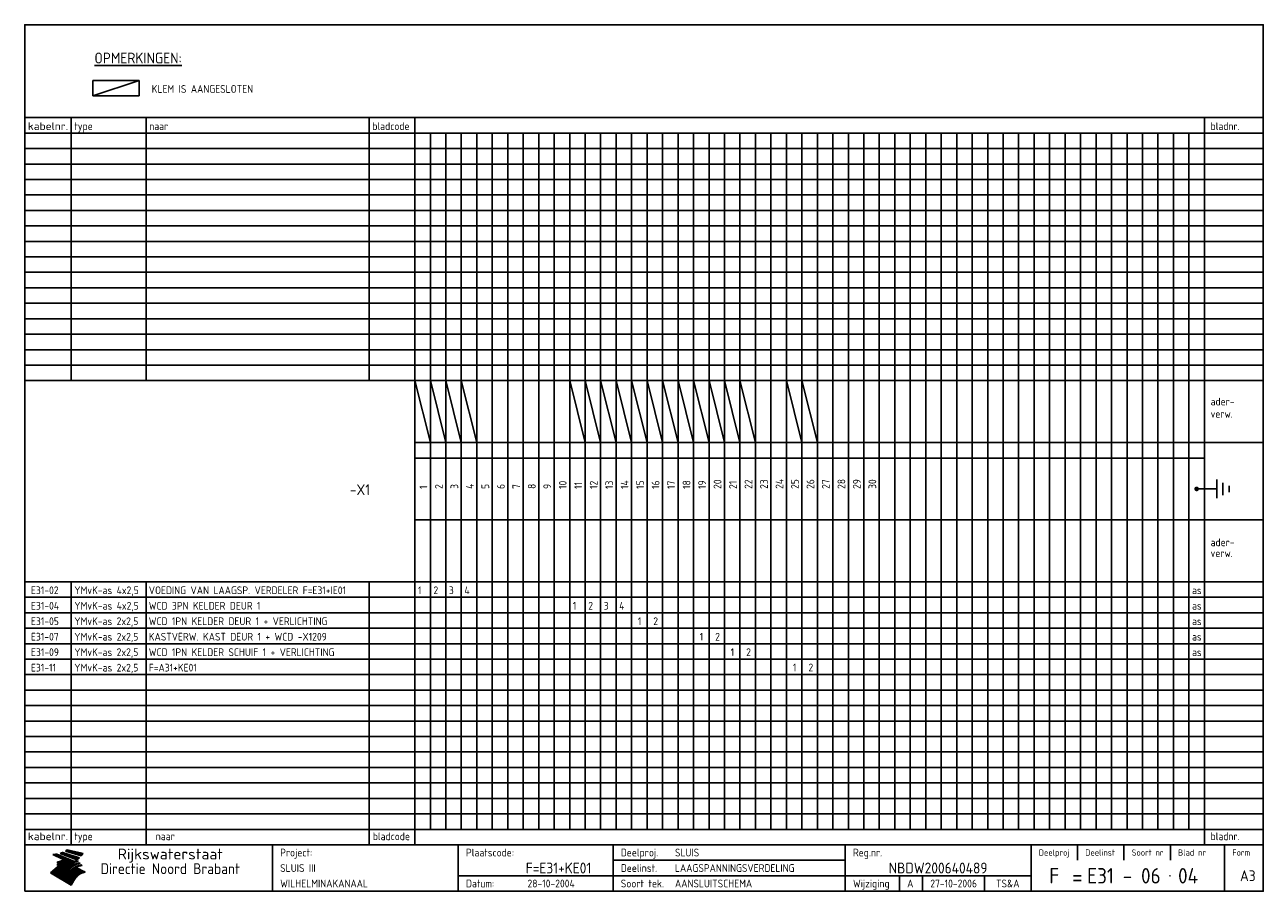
# Model space of a CAD drawing. Extents: x 10 to 410, y 10 to 290.
import ezdxf
from ezdxf.enums import TextEntityAlignment as Align

# ---------------------------------------------------------------- set-up
doc = ezdxf.new("R2010")
doc.units = 0
doc.header["$LTSCALE"] = 10
doc.header["$MEASUREMENT"] = 0
doc.layers.get('0').update_dxf_attribs({"linetype": 'CONTINUOUS'})
for name, color, linetype in [('0-25', 7, 'CONTINUOUS'), ('0-35', 2, 'CONTINUOUS'), ('0-50', 3, 'CONTINUOUS'), ('B-25', 7, 'CONTINUOUS'), ('B-35', 2, 'CONTINUOUS')]:
    doc.layers.add(name, color=color, linetype=linetype)
doc.styles.add('ISO', font='iso.shx')
doc.styles.get("Standard").update_dxf_attribs({"font": 'iso.shx'})

# ---------------------------------------------------------------- blocks, each defined once
blk = doc.blocks.new('KADER-A3')
at = {"layer": '0-25'}
for p, q in [((410, 35), (10, 35)), ((410, 30), (10, 30)), ((350, 25), (350, 20)), ((365, 25), (365, 20)), ((380, 25), (380, 20)), ((200, 20), (275, 20)), ((150, 15), (335, 15)), ((292.5, 15), (292.5, 10)), ((300, 15), (300, 10)), ((320, 15), (320, 10))]:
    blk.add_line(p, q, dxfattribs=at)
at = {"layer": '0-25', "color": 7}
for p, q in [((19.1, 21.89), (25.12, 19)), ((19.1, 21.89), (25.12, 19)), ((19.17, 21.86), (20.7, 21.86)), ((19.29, 21.8), (20.83, 21.8)), ((19.4, 21.75), (20.96, 21.75)), ((19.52, 21.69), (21.09, 21.69)), ((19.64, 21.63), (21.22, 21.63)), ((19.74, 21.92), (20.56, 21.92)), ((19.75, 21.58), (21.36, 21.58)), ((19.87, 21.52), (21.49, 21.52)), ((19.99, 21.47), (21.62, 21.47)), ((20.11, 21.41), (21.75, 21.41)), ((20.22, 21.35), (21.88, 21.35)), ((20.25, 21.97), (20.43, 21.97)), ((20.34, 21.3), (22.02, 21.3)), ((20.38, 21.99), (26.02, 19.59)), ((20.38, 21.99), (26.02, 19.59)), ((20.46, 21.24), (22.15, 21.24)), ((20.57, 21.18), (22.28, 21.18)), ((20.69, 21.13), (22.41, 21.13)), ((20.81, 21.07), (22.55, 21.07)), ((20.92, 21.02), (22.68, 21.02)), ((21.04, 20.96), (22.81, 20.96)), ((21.16, 20.9), (22.94, 20.9)), ((21.27, 20.85), (23.07, 20.85)), ((21.39, 20.79), (23.21, 20.79)), ((21.47, 22.25), (26.83, 20.19)), ((21.47, 22.25), (26.83, 20.19)), ((21.49, 22.25), (23.07, 22.25)), ((21.51, 20.73), (23.34, 20.73)), ((21.6, 22.2), (23.25, 22.2)), ((21.63, 20.68), (23.47, 20.68)), ((21.65, 22.31), (22.89, 22.31)), ((21.74, 20.62), (23.6, 20.62)), ((21.75, 22.14), (23.42, 22.14)), ((21.8, 22.37), (22.71, 22.37)), ((21.86, 20.57), (23.73, 20.57)), ((21.9, 22.08), (23.6, 22.08)), ((21.94, 22.42), (22.53, 22.42)), ((21.98, 20.51), (23.87, 20.51)), ((22.04, 22.03), (23.78, 22.03)), ((22.06, 22.48), (22.36, 22.48)), ((22.09, 20.45), (24, 20.45)), ((22.18, 22.53), (27.65, 20.8)), ((22.18, 22.53), (27.65, 20.8)), ((22.19, 21.97), (23.96, 21.97)), ((22.21, 20.4), (24.13, 20.4)), ((22.33, 20.34), (24.26, 20.34)), ((22.34, 21.92), (24.13, 21.92)), ((22.37, 20), (23.08, 20)), ((22.44, 20.28), (24.4, 20.28)), ((22.48, 21.86), (24.31, 21.86)), ((22.49, 20.06), (23.04, 20.06)), ((22.56, 20.23), (24.53, 20.23)), ((22.61, 20.12), (22.93, 20.12)), ((22.63, 21.8), (24.49, 21.8)), ((22.68, 20.17), (24.66, 20.17)), ((22.71, 20.17), (22.82, 20.17)), ((23.11, 20.02), (22.77, 20.2)), ((23.11, 20.02), (22.77, 20.2)), ((22.78, 21.75), (24.67, 21.75)), ((22.79, 20.12), (24.79, 20.12)), ((22.91, 20.06), (24.92, 20.06)), ((22.92, 21.69), (24.85, 21.69)), ((23.03, 20), (25.06, 20)), ((23.07, 21.63), (25.02, 21.63)), ((23.14, 22.99), (28.22, 21.46)), ((23.14, 22.99), (28.22, 21.46)), ((23.15, 22.98), (25.33, 22.98)), ((23.22, 21.58), (25.2, 21.58)), ((23.23, 23.04), (25.09, 23.04)), ((23.32, 23.1), (24.84, 23.1)), ((23.34, 22.93), (25.57, 22.93)), ((23.36, 21.52), (25.38, 21.52)), ((23.4, 23.15), (24.6, 23.15)), ((23.49, 23.21), (24.36, 23.21)), ((23.51, 21.47), (25.56, 21.47)), ((23.52, 22.87), (25.81, 22.87)), ((23.57, 23.27), (24.12, 23.27)), ((23.64, 23.32), (23.87, 23.32)), ((23.66, 21.41), (25.74, 21.41)), ((23.7, 23.36), (28.82, 22.17)), ((23.7, 23.36), (28.82, 22.17)), ((23.71, 22.82), (26.06, 22.82)), ((23.8, 21.35), (25.91, 21.35)), ((23.9, 22.76), (26.3, 22.76)), ((23.95, 21.3), (26.09, 21.3)), ((24.09, 22.7), (26.54, 22.7)), ((24.09, 21.24), (26.27, 21.24)), ((24.24, 21.18), (26.45, 21.18)), ((24.27, 22.65), (26.78, 22.65)), ((24.39, 21.13), (26.62, 21.13)), ((24.46, 22.59), (27.03, 22.59)), ((24.53, 21.07), (26.8, 21.07)), ((24.65, 22.53), (27.27, 22.53)), ((24.68, 21.02), (26.98, 21.02)), ((24.83, 20.96), (27.16, 20.96)), ((24.84, 22.48), (27.51, 22.48)), ((24.97, 20.9), (27.34, 20.9)), ((25.02, 22.42), (27.75, 22.42)), ((25.12, 20.85), (27.51, 20.85)), ((25.21, 22.37), (28, 22.37)), ((25.27, 20.79), (27.63, 20.79)), ((25.4, 22.31), (28.24, 22.31)), ((25.41, 20.73), (27.57, 20.73)), ((25.56, 20.68), (27.51, 20.68)), ((25.58, 22.25), (28.48, 22.25)), ((25.71, 20.62), (27.44, 20.62)), ((25.77, 22.2), (28.72, 22.2)), ((25.85, 20.57), (27.37, 20.57)), ((25.96, 22.14), (28.79, 22.14)), ((26, 20.51), (27.29, 20.51)), ((26.15, 22.08), (28.75, 22.08)), ((26.15, 20.45), (27.22, 20.45)), ((26.29, 20.4), (27.14, 20.4)), ((26.33, 22.03), (28.71, 22.03)), ((26.44, 20.34), (27.06, 20.34)), ((26.52, 21.97), (28.66, 21.97)), ((26.59, 20.28), (26.97, 20.28)), ((26.71, 21.92), (28.62, 21.92)), ((26.73, 20.23), (26.89, 20.23)), ((26.9, 21.86), (28.57, 21.86)), ((27.08, 21.8), (28.52, 21.8)), ((27.27, 21.75), (28.48, 21.75)), ((27.46, 21.69), (28.43, 21.69)), ((27.65, 21.63), (28.38, 21.63)), ((27.83, 21.58), (28.33, 21.58)), ((28.02, 21.52), (28.28, 21.52)), ((28.21, 21.47), (28.22, 21.47)), ((20.58, 17.88), (18.3, 16)), ((20.58, 17.88), (18.3, 16)), ((24.94, 11.97), (18.3, 16)), ((24.94, 11.97), (18.3, 16)), ((18.31, 16.01), (20.96, 16.01)), ((18.38, 16.07), (21.46, 16.07)), ((18.45, 16.12), (21.88, 16.12)), ((18.52, 16.18), (22.15, 16.18)), ((18.59, 16.23), (22.38, 16.23)), ((18.65, 16.29), (22.58, 16.29)), ((18.72, 16.35), (22.75, 16.35)), ((18.79, 16.4), (22.91, 16.4)), ((18.86, 16.46), (20.6, 16.46)), ((18.93, 16.52), (20.6, 16.52)), ((18.99, 16.57), (20.6, 16.57)), ((19.06, 16.63), (20.6, 16.63)), ((19.13, 16.68), (20.6, 16.68)), ((19.2, 16.74), (20.6, 16.74)), ((19.27, 16.8), (20.6, 16.8)), ((19.33, 16.85), (21.07, 16.85)), ((19.4, 16.91), (21.55, 16.91)), ((19.47, 16.97), (21.88, 16.97)), ((19.54, 17.02), (22.13, 17.02)), ((19.61, 17.08), (22.34, 17.08)), ((19.67, 17.13), (20.6, 17.13)), ((19.74, 17.19), (20.6, 17.19)), ((19.81, 17.25), (20.6, 17.25)), ((19.88, 17.3), (20.6, 17.3)), ((19.95, 17.36), (20.6, 17.36)), ((20.01, 17.42), (20.6, 17.42)), ((20.08, 17.47), (20.93, 17.47)), ((20.15, 17.53), (21.26, 17.53)), ((20.22, 17.58), (21.51, 17.58)), ((20.29, 17.64), (21.72, 17.64)), ((20.35, 17.7), (21.9, 17.7)), ((20.42, 17.75), (22.07, 17.75)), ((20.49, 17.81), (22.22, 17.81)), ((20.56, 17.87), (22.36, 17.87)), ((20.6, 19.11), (20.58, 19.51)), ((20.6, 19.11), (20.58, 19.51)), ((20.58, 19.5), (22.09, 19.5)), ((20.58, 19.44), (21.95, 19.44)), ((20.59, 19.38), (21.79, 19.38)), ((20.59, 19.33), (21.62, 19.33)), ((20.59, 19.27), (21.42, 19.27)), ((20.6, 19.22), (21.2, 19.22)), ((20.6, 19.16), (20.93, 19.16)), ((20.6, 19.11), (20.69, 19.12)), ((20.6, 19.11), (20.69, 19.12)), ((20.6, 18.79), (20.77, 18.81)), ((20.6, 18.79), (20.77, 18.81)), ((20.6, 18.29), (20.6, 18.79)), ((20.6, 18.29), (20.6, 18.79)), ((20.6, 18.77), (22.46, 18.77)), ((20.6, 18.71), (22.33, 18.71)), ((20.6, 18.65), (22.19, 18.65)), ((20.6, 18.6), (22.04, 18.6)), ((20.6, 18.54), (21.87, 18.54)), ((20.6, 18.48), (21.68, 18.48)), ((20.6, 18.43), (21.46, 18.43)), ((20.6, 18.37), (21.21, 18.37)), ((20.6, 18.29), (20.88, 18.32)), ((20.6, 18.29), (20.88, 18.32)), ((20.6, 18.32), (20.87, 18.32)), ((20.6, 17.88), (20.86, 17.91)), ((20.6, 17.88), (20.86, 17.91)), ((20.6, 17.43), (20.97, 17.48)), ((20.6, 17.43), (20.97, 17.48)), ((20.6, 17.43), (20.6, 17.09)), ((20.6, 17.43), (20.6, 17.09)), ((20.6, 17.09), (21.26, 17.16)), ((20.6, 17.09), (21.26, 17.16)), ((20.6, 16.8), (21.37, 16.89)), ((20.6, 16.8), (21.37, 16.89)), ((20.6, 16.8), (20.6, 16.45)), ((20.6, 16.8), (20.6, 16.45)), ((20.6, 16.45), (21.56, 16.56)), ((20.6, 16.45), (21.56, 16.56)), ((20.6, 15.97), (21.67, 16.09)), ((20.6, 15.97), (21.67, 16.09)), ((20.7, 16.46), (23.06, 16.46)), ((20.9, 19.55), (22.23, 19.55)), ((20.9, 18.82), (22.59, 18.82)), ((20.98, 17.92), (22.5, 17.92)), ((21.02, 17.13), (22.53, 17.13)), ((21.19, 19.61), (22.35, 19.61)), ((21.2, 16.52), (23.2, 16.52)), ((21.32, 18.88), (22.71, 18.88)), ((21.32, 17.98), (22.62, 17.98)), ((21.42, 19.67), (22.47, 19.67)), ((21.47, 17.19), (22.7, 17.19)), ((21.59, 18.03), (22.74, 18.03)), ((21.61, 18.93), (22.82, 18.93)), ((21.62, 19.72), (22.59, 19.72)), ((21.72, 16.57), (23.32, 16.57)), ((21.77, 17.25), (22.85, 17.25)), ((21.8, 19.78), (22.69, 19.78)), ((21.8, 18.09), (22.85, 18.09)), ((21.84, 18.99), (22.92, 18.99)), ((21.96, 19.83), (22.79, 19.83)), ((21.99, 18.15), (22.95, 18.15)), ((22.01, 17.3), (22.99, 17.3)), ((22.03, 19.05), (23.03, 19.05)), ((22.1, 16.63), (23.44, 16.63)), ((22.11, 19.89), (22.89, 19.89)), ((22.16, 18.2), (23.05, 18.2)), ((22.21, 19.1), (23.12, 19.1)), ((22.21, 17.36), (23.12, 17.36)), ((22.24, 19.95), (22.99, 19.95)), ((22.31, 18.26), (23.15, 18.26)), ((22.36, 19.16), (23.22, 19.16)), ((22.38, 16.68), (23.56, 16.68)), ((22.39, 17.42), (23.24, 17.42)), ((22.45, 18.32), (23.24, 18.32)), ((22.51, 19.22), (23.3, 19.22)), ((22.56, 17.47), (23.36, 17.47)), ((22.59, 18.37), (23.33, 18.37)), ((22.6, 16.74), (23.66, 16.74)), ((22.64, 19.27), (23.39, 19.27)), ((22.71, 18.43), (23.42, 18.43)), ((22.71, 17.53), (23.47, 17.53)), ((22.77, 19.33), (23.47, 19.33)), ((22.79, 16.8), (23.77, 16.8)), ((22.83, 18.48), (23.5, 18.48)), ((22.84, 17.58), (23.57, 17.58)), ((22.89, 19.38), (23.55, 19.38)), ((22.94, 18.54), (23.58, 18.54)), ((22.96, 16.85), (23.86, 16.85)), ((22.97, 17.64), (23.67, 17.64)), ((23, 19.44), (23.63, 19.44)), ((23.04, 18.6), (23.66, 18.6)), ((23.1, 19.5), (23.72, 19.5)), ((23.1, 17.7), (23.77, 17.7)), ((23.12, 16.91), (23.96, 16.91)), ((23.14, 18.65), (23.74, 18.65)), ((23.15, 19.95), (25.19, 19.95)), ((23.21, 19.55), (23.8, 19.55)), ((23.21, 17.75), (23.86, 17.75)), ((23.21, 16.01), (28.9, 16.01)), ((23.24, 18.71), (23.82, 18.71)), ((23.26, 19.89), (25.32, 19.89)), ((23.26, 16.97), (24.05, 16.97)), ((23.3, 19.61), (23.88, 19.61)), ((23.32, 17.81), (23.95, 17.81)), ((23.33, 18.77), (23.91, 18.77)), ((23.37, 16.07), (29.08, 16.07)), ((23.38, 19.83), (25.45, 19.83)), ((23.39, 19.67), (23.81, 19.67)), ((23.39, 17.02), (24.14, 17.02)), ((23.42, 18.82), (23.99, 18.82)), ((23.42, 17.87), (24.03, 17.87)), ((23.45, 19.7), (23.58, 19.79)), ((23.45, 19.7), (23.58, 19.79)), ((23.48, 19.72), (23.7, 19.72)), ((23.5, 19.78), (25.58, 19.78)), ((23.51, 18.88), (24.07, 18.88)), ((23.51, 16.12), (29.27, 16.12)), ((23.52, 17.92), (24.11, 17.92)), ((23.52, 17.08), (24.22, 17.08)), ((23.54, 18.9), (24.3, 19.42)), ((23.54, 18.9), (24.3, 19.42)), ((23.56, 19.78), (23.59, 19.78)), ((23.56, 19.39), (23.9, 19.62)), ((23.56, 19.39), (23.9, 19.62)), ((23.58, 19.79), (23.9, 19.62)), ((23.58, 19.79), (23.9, 19.62)), ((23.59, 18.93), (24.15, 18.93)), ((23.61, 19.72), (25.72, 19.72)), ((23.62, 17.98), (24.2, 17.98)), ((23.63, 17.13), (24.3, 17.13)), ((23.65, 18.59), (24.62, 19.25)), ((23.65, 18.59), (24.62, 19.25)), ((29.41, 16.17), (23.65, 16.17)), ((23.67, 18.99), (24.23, 18.99)), ((23.71, 18.03), (24.28, 18.03)), ((23.73, 19.67), (25.85, 19.67)), ((23.75, 19.05), (24.32, 19.05)), ((23.75, 17.19), (24.38, 17.19)), ((23.77, 16.23), (29.47, 16.23)), ((23.79, 18.09), (24.36, 18.09)), ((23.83, 19.1), (24.4, 19.1)), ((23.85, 19.61), (25.98, 19.61)), ((23.85, 17.25), (24.46, 17.25)), ((23.88, 18.15), (24.44, 18.15)), ((23.89, 16.29), (29.36, 16.29)), ((23.92, 19.16), (24.48, 19.16)), ((23.94, 18.19), (25.23, 19.07)), ((23.94, 18.19), (25.23, 19.07)), ((23.95, 17.3), (24.55, 17.3)), ((23.96, 19.55), (25.96, 19.55)), ((23.96, 18.2), (24.53, 18.2)), ((24, 19.22), (24.56, 19.22)), ((24, 16.35), (29.24, 16.35)), ((24.04, 18.26), (24.61, 18.26)), ((24.05, 17.36), (24.63, 17.36)), ((24.06, 17.88), (25.34, 18.76)), ((24.06, 17.88), (25.34, 18.76)), ((24.08, 19.5), (25.88, 19.5)), ((24.08, 19.27), (24.58, 19.27)), ((24.11, 16.4), (29.13, 16.4)), ((24.13, 18.32), (24.69, 18.32)), ((24.14, 17.42), (24.71, 17.42)), ((24.16, 19.33), (24.47, 19.33)), ((24.2, 19.44), (25.79, 19.44)), ((24.21, 18.37), (24.77, 18.37)), ((24.21, 16.46), (29.02, 16.46)), ((24.23, 17.47), (24.79, 17.47)), ((24.24, 17.48), (25.52, 18.36)), ((24.24, 17.48), (25.52, 18.36)), ((24.25, 19.38), (24.36, 19.38)), ((24.29, 18.43), (24.85, 18.43)), ((24.3, 19.42), (24.62, 19.25)), ((24.3, 19.42), (24.62, 19.25)), ((24.31, 19.38), (25.71, 19.38)), ((24.31, 17.53), (24.87, 17.53)), ((24.31, 16.52), (28.91, 16.52)), ((24.35, 17.17), (25.64, 18.05)), ((24.35, 17.17), (25.64, 18.05)), ((24.37, 18.48), (24.94, 18.48)), ((24.39, 17.58), (24.96, 17.58)), ((24.4, 16.57), (28.79, 16.57)), ((24.43, 19.33), (25.62, 19.33)), ((24.45, 18.54), (25.02, 18.54)), ((24.47, 17.64), (25.04, 17.64)), ((24.49, 16.63), (28.68, 16.63)), ((24.54, 18.6), (25.1, 18.6)), ((24.55, 19.27), (25.54, 19.27)), ((24.56, 17.7), (25.12, 17.7)), ((24.57, 16.68), (28.57, 16.68)), ((24.62, 18.65), (25.18, 18.65)), ((24.63, 16.72), (25.91, 17.6)), ((24.63, 16.72), (25.91, 17.6)), ((24.64, 17.75), (25.2, 17.75)), ((24.66, 16.74), (28.45, 16.74)), ((24.67, 19.22), (25.45, 19.22)), ((24.7, 18.71), (25.27, 18.71)), ((24.72, 17.81), (25.29, 17.81)), ((24.74, 16.8), (28.34, 16.8)), ((24.78, 19.16), (25.37, 19.16)), ((24.78, 18.77), (25.34, 18.77)), ((24.8, 17.87), (25.37, 17.87)), ((24.82, 16.85), (28.23, 16.85)), ((24.87, 18.82), (25.4, 18.82)), ((24.89, 17.92), (25.45, 17.92)), ((24.9, 19.1), (25.28, 19.1)), ((24.9, 16.91), (28.11, 16.91)), ((24.95, 18.88), (25.45, 18.88)), ((24.97, 17.98), (25.53, 17.98)), ((24.99, 16.97), (28, 16.97)), ((25.02, 19.05), (25.2, 19.05)), ((25.03, 18.93), (25.51, 18.93)), ((25.05, 18.03), (25.61, 18.03)), ((25.07, 17.02), (27.89, 17.02)), ((25.11, 18.99), (25.57, 18.99)), ((26.02, 19.59), (25.12, 19)), ((26.02, 19.59), (25.12, 19)), ((25.13, 18.09), (25.68, 18.09)), ((25.15, 17.08), (27.77, 17.08)), ((25.19, 19.05), (25.63, 19.05)), ((25.21, 18.15), (25.75, 18.15)), ((25.23, 17.13), (27.66, 17.13)), ((25.26, 19.1), (25.7, 19.1)), ((25.3, 18.2), (25.82, 18.2)), ((25.31, 17.19), (27.55, 17.19)), ((25.33, 19.16), (25.77, 19.16)), ((25.38, 18.26), (25.89, 18.26)), ((25.39, 19.22), (25.85, 19.22)), ((25.4, 17.25), (27.43, 17.25)), ((25.46, 18.32), (25.97, 18.32)), ((25.47, 19.27), (25.93, 19.27)), ((25.48, 17.3), (27.32, 17.3)), ((25.54, 19.33), (26.03, 19.33)), ((25.54, 18.37), (26.06, 18.37)), ((25.56, 17.36), (27.21, 17.36)), ((25.62, 18.43), (26.14, 18.43)), ((25.63, 19.38), (26.13, 19.38)), ((25.64, 17.42), (27.1, 17.42)), ((25.7, 18.48), (26.24, 18.48)), ((25.72, 19.44), (26.24, 19.44)), ((25.73, 17.47), (26.98, 17.47)), ((25.79, 18.54), (26.34, 18.54)), ((25.81, 17.53), (26.87, 17.53)), ((25.82, 19.5), (26.36, 19.5)), ((25.89, 18.6), (26.46, 18.6)), ((25.89, 17.58), (26.76, 17.58)), ((25.93, 19.55), (26.53, 19.55)), ((25.96, 17.64), (26.64, 17.64)), ((25.99, 18.65), (26.58, 18.65)), ((26.04, 17.7), (26.59, 17.7)), ((26.06, 19.61), (26.85, 19.61)), ((26.1, 18.71), (26.72, 18.71)), ((26.12, 17.75), (26.67, 17.75)), ((26.2, 17.81), (26.76, 17.81)), ((26.21, 19.67), (27.23, 19.67)), ((26.23, 18.77), (26.89, 18.77)), ((26.29, 17.87), (26.86, 17.87)), ((26.37, 18.82), (27.09, 18.82)), ((26.39, 17.92), (26.97, 17.92)), ((26.44, 19.72), (27.18, 19.72)), ((26.49, 17.98), (27.09, 17.98)), ((26.53, 18.88), (27.34, 18.88)), ((26.56, 17.68), (29.54, 16.2)), ((26.56, 17.68), (29.54, 16.2)), ((26.6, 18.03), (27.22, 18.03)), ((26.72, 18.09), (27.38, 18.09)), ((26.73, 18.93), (27.66, 18.93)), ((26.85, 18.15), (27.56, 18.15)), ((26.99, 18.99), (27.9, 18.99)), ((27, 18.2), (27.8, 18.2)), ((27.13, 19.78), (27.25, 19.64)), ((27.13, 19.78), (27.25, 19.64)), ((27.18, 18.26), (28.13, 18.26)), ((27.26, 19.05), (27.84, 19.05)), ((27.39, 18.32), (28.47, 18.32)), ((27.7, 18.37), (28.49, 18.37)), ((27.78, 19.1), (27.93, 18.96)), ((27.78, 19.1), (27.93, 18.96)), ((28, 18.43), (28.44, 18.43)), ((28.29, 15.83), (29.54, 16.2)), ((28.29, 15.83), (29.54, 16.2)), ((28.39, 18.48), (28.54, 18.32)), ((28.39, 18.48), (28.54, 18.32)), ((29.54, 16.2), (29.45, 16.17)), ((29.54, 16.2), (29.45, 16.17)), ((29.46, 16.18), (29.47, 16.18)), ((18.38, 15.95), (20.6, 15.95)), ((18.47, 15.9), (20.6, 15.9)), ((18.57, 15.84), (20.6, 15.84)), ((18.66, 15.78), (20.6, 15.78)), ((18.75, 15.73), (20.6, 15.73)), ((18.85, 15.67), (20.6, 15.67)), ((18.94, 15.62), (20.6, 15.62)), ((19.03, 15.56), (27.83, 15.56)), ((19.12, 15.5), (27.75, 15.5)), ((19.22, 15.45), (27.66, 15.45)), ((19.31, 15.39), (27.58, 15.39)), ((19.4, 15.33), (27.5, 15.33)), ((19.49, 15.28), (27.43, 15.28)), ((19.59, 15.22), (27.36, 15.22)), ((19.68, 15.17), (27.29, 15.17)), ((19.77, 15.11), (27.22, 15.11)), ((19.86, 15.05), (27.15, 15.05)), ((19.96, 15), (27.09, 15)), ((20.05, 14.94), (27.02, 14.94)), ((20.14, 14.88), (26.96, 14.88)), ((20.24, 14.83), (26.9, 14.83)), ((20.33, 14.77), (26.84, 14.77)), ((20.42, 14.72), (26.79, 14.72)), ((20.51, 14.66), (26.73, 14.66)), ((20.6, 15.97), (20.6, 15.58)), ((20.6, 15.97), (20.6, 15.58)), ((20.6, 15.58), (21.95, 15.73)), ((20.6, 15.58), (21.95, 15.73)), ((20.61, 14.6), (26.68, 14.6)), ((20.7, 14.55), (26.62, 14.55)), ((20.79, 14.49), (26.57, 14.49)), ((20.88, 14.43), (26.52, 14.43)), ((20.94, 15.62), (27.92, 15.62)), ((20.98, 14.38), (26.47, 14.38)), ((21.07, 14.32), (26.42, 14.32)), ((21.16, 14.27), (26.38, 14.27)), ((21.25, 14.21), (26.33, 14.21)), ((21.35, 14.15), (26.29, 14.15)), ((21.44, 14.1), (26.24, 14.1)), ((21.45, 15.67), (28.01, 15.67)), ((21.53, 14.04), (26.2, 14.04)), ((21.63, 13.98), (26.16, 13.98)), ((21.72, 13.93), (26.12, 13.93)), ((21.81, 13.87), (26.08, 13.87)), ((21.9, 13.82), (26.04, 13.82)), ((21.96, 15.73), (28.11, 15.73)), ((22, 13.76), (26, 13.76)), ((22.09, 13.7), (25.96, 13.7)), ((22.18, 13.65), (25.93, 13.65)), ((22.27, 13.59), (25.89, 13.59)), ((22.34, 15.78), (28.21, 15.78)), ((22.37, 13.53), (25.86, 13.53)), ((22.46, 13.48), (25.82, 13.48)), ((22.55, 13.42), (25.79, 13.42)), ((22.62, 15.84), (28.33, 15.84)), ((22.65, 13.37), (25.76, 13.37)), ((22.74, 13.31), (25.73, 13.31)), ((22.83, 13.25), (25.69, 13.25)), ((22.84, 15.9), (28.52, 15.9)), ((22.92, 13.2), (25.66, 13.2)), ((23.02, 13.14), (25.63, 13.14)), ((23.04, 15.95), (28.71, 15.95)), ((23.11, 13.08), (25.59, 13.08)), ((23.2, 13.03), (25.56, 13.03)), ((23.29, 12.97), (25.53, 12.97)), ((23.39, 12.92), (25.5, 12.92)), ((23.48, 12.86), (25.46, 12.86)), ((23.57, 12.8), (25.43, 12.8)), ((23.66, 12.75), (25.4, 12.75)), ((23.76, 12.69), (25.36, 12.69)), ((23.85, 12.63), (25.33, 12.63)), ((23.94, 12.58), (25.3, 12.58)), ((24.04, 12.52), (25.26, 12.52)), ((24.13, 12.47), (25.23, 12.47)), ((24.22, 12.41), (25.2, 12.41)), ((24.31, 12.35), (25.17, 12.35)), ((24.41, 12.3), (25.13, 12.3)), ((24.5, 12.24), (25.1, 12.24)), ((24.59, 12.18), (25.07, 12.18)), ((24.68, 12.13), (25.03, 12.13)), ((24.78, 12.07), (25, 12.07)), ((24.87, 12.02), (24.97, 12.02)), ((24.94, 11.97), (25.81, 13.45)), ((24.94, 11.97), (25.81, 13.45))]:
    blk.add_line(p, q, dxfattribs=at)
for centre, radius, start, end in [((19.15, 29.7), 7.8, 269.6055, 279.0886), ((19.15, 29.7), 7.8, 269.6055, 279.0886), ((19.93, 25.38), 5.91, 276.3402, 298.7463), ((19.93, 25.38), 5.91, 276.3402, 298.7463), ((19.84, 25.09), 6.03, 278.129, 302.868), ((19.84, 25.09), 6.03, 278.129, 302.868), ((19.84, 27.26), 5.27, 288.0217, 296.3084), ((19.84, 27.26), 5.27, 288.0217, 296.3084), ((20.49, 27.56), 5.28, 300.0654, 307.393), ((20.49, 27.56), 5.28, 300.0654, 307.393), ((24.11, 24.7), 5.26, 301.1147, 312.2814), ((24.11, 24.7), 5.26, 301.1147, 312.2814), ((21.95, 27.32), 8.59, 316.9248, 323.1399), ((21.95, 27.32), 8.59, 316.9248, 323.1399), ((20.21, 23.78), 5.91, 273.6149, 304.3803), ((20.21, 23.78), 5.91, 273.6149, 304.3803), ((20.35, 24.56), 5.76, 274.164, 302.5474), ((20.35, 24.56), 5.76, 274.164, 302.5474), ((20.05, 24.28), 6.02, 277.9472, 305.7139), ((20.05, 24.28), 6.02, 277.9472, 305.7139), ((20.04, 23.49), 6.09, 278.8115, 306.4242), ((20.04, 23.49), 6.09, 278.8115, 306.4242), ((20.53, 23.07), 5.96, 277.0519, 304.973), ((20.53, 23.07), 5.96, 277.0519, 304.973), ((20.72, 22.76), 5.91, 276.3402, 304.3803), ((20.72, 22.76), 5.91, 276.3402, 304.3803), ((21.06, 22.34), 5.81, 274.9043, 303.1745), ((21.06, 22.34), 5.81, 274.9043, 303.1745), ((20.82, 22.06), 6.04, 278.1111, 305.8489), ((20.82, 22.06), 6.04, 278.1111, 305.8489), ((21.3, 21.6), 5.91, 276.3402, 304.3803), ((21.3, 21.6), 5.91, 276.3402, 304.3803), ((27.05, 17.17), 2.63, 107.4286, 133.7799), ((27.05, 17.17), 2.63, 107.4286, 133.7799), ((27.45, 16.91), 2.81, 110.4143, 138.7411), ((27.45, 16.91), 2.81, 110.4143, 138.7411), ((27.57, 15.64), 3.4, 98.1566, 126.9045), ((27.57, 15.64), 3.4, 98.1566, 126.9045), ((27.91, 15.54), 3.39, 100.5835, 132.088), ((27.91, 15.54), 3.39, 100.5835, 132.088), ((28.21, 14.74), 3.67, 95.7581, 128.7216), ((28.21, 14.74), 3.67, 95.7581, 128.7216), ((27.01, 16.84), 2.93, 87.7348, 104.8316), ((27.01, 16.84), 2.93, 87.7348, 104.8316), ((27.37, 15.71), 3.93, 91.7838, 103.2817), ((27.37, 15.71), 3.93, 91.7838, 103.2817), ((28.4, 15.05), 3.21, 96.3886, 125.0052), ((28.4, 15.05), 3.21, 96.3886, 125.0052), ((27.82, 16.31), 2.8, 90.634, 105.1984), ((27.82, 16.31), 2.8, 90.634, 105.1984), ((28.19, 15.04), 3.93, 93.8342, 103.2817), ((28.19, 15.04), 3.93, 93.8342, 103.2817), ((28.58, 15.69), 2.8, 93.8141, 105.1984), ((28.58, 15.69), 2.8, 93.8141, 105.1984), ((28.95, 14.41), 3.93, 96.0135, 103.2817), ((28.95, 14.41), 3.93, 96.0135, 103.2817), ((31.24, 10.26), 6.3, 117.9568, 149.6251), ((31.24, 10.26), 6.3, 117.9568, 149.6251)]:
    blk.add_arc(centre, radius, start, end, dxfattribs=at)
at = {"layer": '0-35'}
for p, q in [((90, 25), (90, 10)), ((150, 25), (150, 10)), ((200, 25), (200, 10)), ((275, 25), (275, 10)), ((335, 25), (335, 10)), ((397.5, 25), (397.5, 10))]:
    blk.add_line(p, q, dxfattribs=at)
at = {"layer": '0-50'}
for p, q in [((10, 25), (410, 25)), ((348.75, 15), (351.25, 15)), ((348.75, 13.5), (351.25, 13.5))]:
    blk.add_line(p, q, dxfattribs=at)
blk.add_lwpolyline([(10, 10), (410, 10), (410, 290), (10, 290)], close=True, dxfattribs=at)
at = {"layer": '0-50', "const_width": 0.25}
blk.add_lwpolyline([(379.75, 15, 1), (380, 15, 1)], format="xyb", close=True, dxfattribs=at)
at = {"layer": '0-25', "style": 'ISO'}
for s, height, p in [('Project:', 2.5, (92.5, 22.5)), ('Plaatscode:', 2.5, (152.5, 22.5)), ('Deelproj.', 2.5, (202.5, 22.5)), ('Reg.nr.', 2.5, (277.5, 22.5)), ('Deelproj', 2, (337.5, 22.5)), ('Deelinst', 2, (352.5, 22.5)), ('Soort nr', 2, (367.5, 22.5)), ('Blad nr', 2, (382.5, 22.5)), ('Form', 2, (400, 22.5)), ('Deelinst.', 2.5, (202.5, 17.5)), ('Datum:', 2.5, (152.5, 12.5)), ('Soort tek.', 2.5, (202.5, 12.5)), ('Wijziging', 2.5, (277.5, 12.5))]:
    blk.add_text(s, height=height, dxfattribs=at).set_placement(p, align=Align.MIDDLE_LEFT)
for tag, p in [('N', (220, 22.5)), ('B', (92.5, 17.5)), ('P', (220, 17.5)), ('C', (92.5, 12.5)), ('U', (220, 12.5)), ('REV', (295, 12.5))]:
    blk.add_attdef(tag, text='', height=2.5, dxfattribs=at).set_placement(p, align=Align.MIDDLE_LEFT)
for tag, p in [('W', (180, 12.5)), ('Z', (310, 12.5)), ('Y', (327.5, 12.5))]:
    blk.add_attdef(tag, text='', height=2.5, dxfattribs=at).set_placement(p, align=Align.MIDDLE)
at = {"layer": '0-35', "style": 'ISO', "width": 1.00614}
blk.add_text('Rijkswaterstaat', height=3.5, dxfattribs=at).set_placement((40, 20.28), (74, 20.28), align=Align.FIT)
at = {"layer": '0-35', "color": 2, "style": 'ISO', "width": 0.948867}
blk.add_text('Directie Noord Brabant', height=3.5, dxfattribs=at).set_placement((34.5, 15.53), (79.5, 15.53), align=Align.FIT)
at = {"layer": '0-35', "style": 'ISO'}
for tag, p in [('X', (178.5, 17.5)), ('FORM', (402.5, 15))]:
    blk.add_attdef(tag, text='', height=3.5, dxfattribs=at).set_placement(p, align=Align.MIDDLE_LEFT)
blk.add_attdef('RNR', text='', height=3.5, dxfattribs=at).set_placement((305, 17.5), align=Align.MIDDLE)
at = {"layer": '0-50', "style": 'ISO'}
for tag, p in [('M', (342.5, 15)), ('O', (365, 15))]:
    blk.add_attdef(tag, text='', height=5, dxfattribs=at).set_placement(p, align=Align.MIDDLE)
blk.add_attdef('Q', text='', height=5, dxfattribs=at).set_placement((382.5, 15), align=Align.MIDDLE_LEFT)

msp = doc.modelspace()

# ---------------------------------------------------------------- linework, layer by layer
at = {"layer": '0-25'}
for p, q in [((10, 260), (410, 260)), ((10, 255), (410, 255)), ((141, 255), (141, 175)), ((146, 255), (146, 175)), ((151, 255), (151, 175)), ((156, 255), (156, 175)), ((161, 255), (161, 30)), ((166, 255), (166, 175)), ((171, 255), (171, 175)), ((176, 255), (176, 175)), ((181, 255), (181, 175)), ((186, 255), (186, 30)), ((191, 255), (191, 175)), ((196, 255), (196, 175)), ((201, 255), (201, 175)), ((206, 255), (206, 175)), ((211, 255), (211, 30)), ((216, 255), (216, 175)), ((221, 255), (221, 175)), ((226, 255), (226, 175)), ((231, 255), (231, 175)), ((236, 255), (236, 30)), ((241, 255), (241, 175)), ((246, 255), (246, 175)), ((251, 255), (251, 175)), ((256, 255), (256, 175)), ((261, 255), (261, 30)), ((266, 255), (266, 175)), ((271, 255), (271, 175)), ((276, 255), (276, 175)), ((281, 255), (281, 175)), ((286, 255), (286, 30)), ((291, 255), (291, 175)), ((296, 255), (296, 175)), ((301, 255), (301, 175)), ((306, 255), (306, 175)), ((311, 255), (311, 30)), ((316, 255), (316, 175)), ((321, 255), (321, 175)), ((326, 255), (326, 175)), ((331, 255), (331, 175)), ((336, 255), (336, 30)), ((341, 255), (341, 175)), ((346, 255), (346, 175)), ((351, 255), (351, 175)), ((356, 255), (356, 175)), ((361, 255), (361, 30)), ((366, 255), (366, 175)), ((371, 255), (371, 175)), ((376, 255), (376, 175)), ((381, 255), (381, 175)), ((386, 255), (386, 30)), ((10, 250), (410, 250)), ((10, 245), (410, 245)), ((10, 240), (410, 240)), ((10, 235), (410, 235)), ((10, 230), (410, 230)), ((10, 225), (410, 225)), ((10, 220), (410, 220)), ((10, 215), (410, 215)), ((10, 210), (410, 210)), ((10, 205), (410, 205)), ((10, 200), (410, 200)), ((10, 195), (410, 195)), ((10, 190), (410, 190)), ((10, 185), (410, 185)), ((10, 180), (410, 180)), ((10, 175), (410, 175)), ((141, 175), (141, 110)), ((146, 175), (146, 110)), ((151, 175), (151, 110)), ((156, 175), (156, 110)), ((166, 175), (166, 110)), ((171, 175), (171, 110)), ((176, 175), (176, 110)), ((181, 175), (181, 110)), ((191, 175), (191, 110)), ((196, 175), (196, 110)), ((201, 175), (201, 110)), ((206, 175), (206, 110)), ((216, 175), (216, 110)), ((221, 175), (221, 110)), ((226, 175), (226, 110)), ((231, 175), (231, 110)), ((241, 175), (241, 110)), ((246, 175), (246, 110)), ((251, 175), (251, 110)), ((256, 175), (256, 110)), ((266, 175), (266, 110)), ((271, 175), (271, 110)), ((276, 175), (276, 110)), ((281, 175), (281, 110)), ((291, 175), (291, 110)), ((296, 175), (296, 110)), ((301, 175), (301, 110)), ((306, 175), (306, 110)), ((316, 175), (316, 110)), ((321, 175), (321, 110)), ((326, 175), (326, 110)), ((331, 175), (331, 110)), ((341, 175), (341, 110)), ((346, 175), (346, 110)), ((351, 175), (351, 110)), ((356, 175), (356, 110)), ((366, 175), (366, 110)), ((371, 175), (371, 110)), ((376, 175), (376, 110)), ((381, 175), (381, 110)), ((136, 150), (391, 150)), ((389, 140), (395, 140)), ((395, 143), (395, 137)), ((397, 142), (397, 138)), ((399, 141), (399, 139)), ((10, 110), (410, 110)), ((141, 110), (141, 30)), ((146, 110), (146, 30)), ((151, 110), (151, 30)), ((156, 110), (156, 30)), ((166, 110), (166, 30)), ((171, 110), (171, 30)), ((176, 110), (176, 30)), ((181, 110), (181, 30)), ((191, 110), (191, 30)), ((196, 110), (196, 30)), ((201, 110), (201, 30)), ((206, 110), (206, 30)), ((216, 110), (216, 30)), ((221, 110), (221, 30)), ((226, 110), (226, 30)), ((231, 110), (231, 30)), ((241, 110), (241, 30)), ((246, 110), (246, 30)), ((251, 110), (251, 30)), ((256, 110), (256, 30)), ((266, 110), (266, 30)), ((271, 110), (271, 30)), ((276, 110), (276, 30)), ((281, 110), (281, 30)), ((291, 110), (291, 30)), ((296, 110), (296, 30)), ((301, 110), (301, 30)), ((306, 110), (306, 30)), ((316, 110), (316, 30)), ((321, 110), (321, 30)), ((326, 110), (326, 30)), ((331, 110), (331, 30)), ((341, 110), (341, 30)), ((346, 110), (346, 30)), ((351, 110), (351, 30)), ((356, 110), (356, 30)), ((366, 110), (366, 30)), ((371, 110), (371, 30)), ((376, 110), (376, 30)), ((381, 110), (381, 30)), ((10, 105), (410, 105)), ((10, 100), (410, 100)), ((10, 95), (410, 95)), ((10, 90), (410, 90)), ((10, 85), (410, 85)), ((10, 80), (410, 80)), ((10, 75), (410, 75)), ((10, 70), (410, 70)), ((10, 65), (410, 65)), ((10, 60), (410, 60)), ((10, 55), (410, 55)), ((10, 50), (410, 50)), ((10, 45), (410, 45)), ((10, 40), (410, 40)), ((10, 35), (410, 35)), ((10, 30), (410, 30)), ((10, 30), (410, 30))]:
    msp.add_line(p, q, dxfattribs=at)
at = {"layer": '0-25', "const_width": 0.75}
msp.add_lwpolyline([(388.12, 140, 1), (388.88, 140, 1)], format="xyb", close=True, dxfattribs=at)
at = {"layer": '0-35'}
for p, q in [((32, 272), (32, 267)), ((47, 272), (32, 272)), ((32, 267), (47, 272)), ((47, 267), (47, 272)), ((32, 267), (47, 267)), ((25, 260), (25, 175)), ((49.21, 260), (49.21, 175)), ((121.27, 260), (121.27, 175)), ((136, 260), (136, 25)), ((391, 260), (391, 25)), ((136, 155), (410, 155)), ((136, 130), (410, 130)), ((25, 110), (25, 25)), ((49.21, 110), (49.21, 25)), ((121.27, 110), (121.27, 25))]:
    msp.add_line(p, q, dxfattribs=at)
at = {"layer": 'B-25'}
for p, q in [((136, 175), (141, 155)), ((141, 175), (146, 155)), ((146, 175), (151, 155)), ((151, 175), (156, 155)), ((186, 175), (191, 155)), ((191, 175), (196, 155)), ((196, 175), (201, 155)), ((201, 175), (206, 155)), ((206, 175), (211, 155)), ((211, 175), (216, 155)), ((216, 175), (221, 155)), ((221, 175), (226, 155)), ((226, 175), (231, 155)), ((231, 175), (236, 155)), ((236, 175), (241, 155)), ((241, 175), (246, 155)), ((256, 175), (261, 155)), ((261, 175), (266, 155))]:
    msp.add_line(p, q, dxfattribs=at)

# ---------------------------------------------------------------- block references
ref = msp.add_blockref('KADER-A3', (0, 0))
ref.add_attrib('B', 'SLUIS III', dxfattribs={"layer": '0-25', "height": 2.5, "style": 'ISO'}).set_placement((92.5, 17.5), align=Align.MIDDLE_LEFT)
ref.add_attrib('C', 'WILHELMINAKANAAL', dxfattribs={"layer": '0-25', "height": 2.5, "style": 'ISO'}).set_placement((92.5, 12.5), align=Align.MIDDLE_LEFT)
ref.add_attrib('N', 'SLUIS', dxfattribs={"layer": '0-25', "height": 2.5, "style": 'ISO'}).set_placement((220, 22.5), align=Align.MIDDLE_LEFT)
ref.add_attrib('P', 'LAAGSPANNINGSVERDELING', dxfattribs={"layer": '0-25', "height": 2.5, "style": 'ISO'}).set_placement((220, 17.5), align=Align.MIDDLE_LEFT)
ref.add_attrib('U', 'AANSLUITSCHEMA', dxfattribs={"layer": '0-25', "height": 2.5, "style": 'ISO'}).set_placement((220, 12.5), align=Align.MIDDLE_LEFT)
ref.add_attrib('M', 'F', dxfattribs={"layer": '0-50', "height": 5, "style": 'ISO'}).set_placement((342.5, 15), align=Align.MIDDLE)
ref.add_attrib('O', 'E31 - 06', dxfattribs={"layer": '0-50', "height": 5, "style": 'ISO'}).set_placement((365, 15), align=Align.MIDDLE)
ref.add_attrib('Q', '04', dxfattribs={"layer": '0-50', "height": 5, "style": 'ISO'}).set_placement((382.5, 15), align=Align.MIDDLE_LEFT)
ref.add_attrib('X', 'F=E31+KE01', dxfattribs={"layer": '0-35', "height": 3.5, "style": 'ISO'}).set_placement((171.81, 17.5), align=Align.MIDDLE_LEFT)
ref.add_attrib('RNR', 'NBDW200640489', dxfattribs={"layer": '0-35', "height": 3.5, "style": 'ISO'}).set_placement((305, 17.5), align=Align.MIDDLE)
ref.add_attrib('W', '28-10-2004', dxfattribs={"layer": '0-25', "height": 2.5, "style": 'ISO'}).set_placement((180, 12.5), align=Align.MIDDLE)
ref.add_attrib('FORM', 'A3', dxfattribs={"layer": '0-35', "height": 3.5, "style": 'ISO'}).set_placement((402.5, 15), align=Align.MIDDLE_LEFT)
ref.add_attrib('REV', 'A', dxfattribs={"layer": '0-25', "height": 2.5, "style": 'ISO'}).set_placement((295, 12.5), align=Align.MIDDLE_LEFT)
ref.add_attrib('Z', '27-10-2006', dxfattribs={"layer": '0-25', "height": 2.5, "style": 'ISO'}).set_placement((310, 12.5), align=Align.MIDDLE)
ref.add_attrib('Y', 'TS&A', dxfattribs={"layer": '0-25', "height": 2.5, "style": 'ISO'}).set_placement((327.5, 12.5), align=Align.MIDDLE)

# ---------------------------------------------------------------- texts
for s, p in [('KLEM IS AANGESLOTEN', (51, 268)), ('E31-02', (12, 106)), ('YMvK-as 4x2,5', (26, 106)), ('VOEDING VAN LAAGSP. VERDELER F=E31+IE01', (50.05, 106)), ('1', (137, 106)), ('2', (142, 106)), ('3', (147, 106)), ('4', (152, 106)), ('as', (387, 106)), ('E31-04', (12, 101)), ('YMvK-as 4x2,5', (26, 101)), ('WCD 3PN KELDER DEUR 1', (50.05, 101)), ('1', (187, 101)), ('2', (192, 101)), ('3', (197, 101)), ('4', (202, 101)), ('as', (387, 101)), ('E31-05', (12, 96)), ('YMvK-as 2x2,5', (26, 96)), ('WCD 1PN KELDER DEUR 1 + VERLICHTING', (50.05, 96)), ('1', (208, 96)), ('2', (213, 96)), ('as', (387, 96)), ('E31-07', (12, 91)), ('YMvK-as 2x2,5', (26, 91)), ('KASTVERW. KAST DEUR 1 + WCD -X1209', (50.05, 91)), ('1', (228, 91)), ('2', (233, 91)), ('as', (387, 91)), ('E31-09', (12, 86)), ('YMvK-as 2x2,5', (26, 86)), ('WCD 1PN KELDER SCHUIF 1 + VERLICHTING', (50.05, 86)), ('1', (238, 86)), ('2', (243, 86)), ('as', (387, 86)), ('E31-11', (12, 81)), ('YMvK-as 2x2,5', (26, 81)), ('F=A31+KE01', (50.05, 81)), ('1', (258.1, 81.05)), ('2', (263.1, 81.05))]:
    msp.add_text(s, height=2.5, dxfattribs=at).set_placement(p)
at = {"layer": 'B-25', "style": 'ISO', "width": 1.11828}
for p, p2 in [((11, 256), (24, 256)), ((11, 26.5), (24, 26.5))]:
    msp.add_text('kabelnr.', height=2.5, dxfattribs=at).set_placement(p, p2, align=Align.FIT)
at = {"layer": 'B-25', "style": 'ISO'}
for s, p in [('type', (26, 256)), ('naar', (50.21, 256)), ('bladcode', (122.27, 256)), ('bladnr.', (393, 256)), ('ader-', (393, 167)), ('verw.', (393, 163)), ('ader-', (393, 121.5)), ('verw.', (393, 118)), ('type', (26, 26.5)), ('naar', (52.32, 26.5)), ('bladcode', (122.4, 26.5)), ('bladnr.', (393, 26.5))]:
    msp.add_text(s, height=2.5, dxfattribs=at).set_placement(p)
at = {"layer": 'B-25'}
for s, p in [('1', (140, 140)), ('2', (145, 140)), ('3', (150, 140)), ('4', (155, 140)), ('5', (160, 140)), ('6', (165, 140)), ('7', (170, 140)), ('8', (175, 140)), ('9', (180, 140)), ('10', (185, 140)), ('11', (190, 140)), ('12', (195, 140)), ('13', (200, 140)), ('14', (205, 140)), ('15', (210, 140)), ('16', (215, 140)), ('17', (220, 140)), ('18', (225, 140)), ('19', (230, 140)), ('20', (235, 140)), ('21', (240, 140)), ('22', (245, 140)), ('23', (250, 140)), ('24', (255, 140)), ('25', (260, 140)), ('26', (265, 140)), ('27', (270, 140)), ('28', (275, 140)), ('29', (280, 140)), ('30', (285, 140))]:
    msp.add_text(s, height=2.5, rotation=90, dxfattribs=at).set_placement(p)
at = {"layer": 'B-35'}
for s, p in [('%%UOPMERKINGEN:', (32.5, 277.5)), ('-X1', (115, 138))]:
    msp.add_text(s, height=3.5, dxfattribs=at).set_placement(p)

doc.saveas('drawing.dxf')
